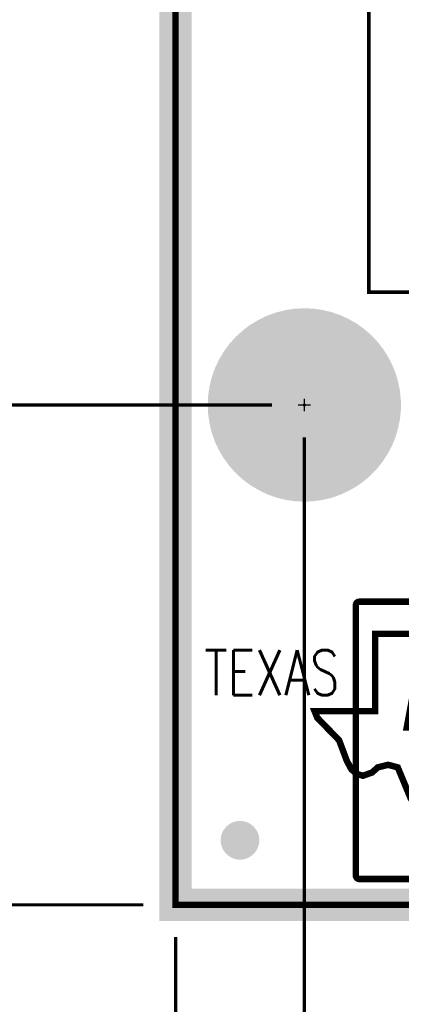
# Model space of a CAD drawing. Extents: x -7 to 11.7, y -5.4 to 6.4.
# Tile 3 of 27: x -0.442 to 0.151, y -0.929 to 0.597. Entities that reach past the tile are written whole.
import ezdxf
from ezdxf.enums import TextEntityAlignment as Align

# ---------------------------------------------------------------- set-up
doc = ezdxf.new("R2010")
doc.units = 0
for name, pattern in [('SIG_50', [2, 1, 1]), ('TRMIDX_2048', [2, 1, 1]), ('TRMIDX_4096', [2, 1, 1])]:
    doc.linetypes.add(name, pattern=pattern)
for name, color, linetype in [('2D_LINE_125', 3, 'CONTINUOUS'), ('2D_LINE_126', 6, 'CONTINUOUS'), ('BOARD_OUTLINE_00', 254, 'CONTINUOUS'), ('DIMENSION1_122', 254, 'CONTINUOUS'), ('DIMENSION2_122', 254, 'CONTINUOUS'), ('DIMENSION3_122', 254, 'CONTINUOUS'), ('DIMENSION4_122', 254, 'CONTINUOUS'), ('DIMENSION5_122', 254, 'CONTINUOUS'), ('DIMENSION6_122', 254, 'CONTINUOUS'), ('DIMENSION7_122', 254, 'CONTINUOUS'), ('DRIL_NPLTE_THRU_01', 16, 'CONTINUOUS'), ('DRIL_NPLTE_THRU_02', 176, 'CONTINUOUS'), ('DRIL_PLTE_THRU_01', 16, 'CONTINUOUS'), ('DRIL_PLTE_THRU_02', 176, 'CONTINUOUS'), ('DRIL_SYMBOL', 254, 'CONTINUOUS'), ('PADS_BOT', 5, 'CONTINUOUS'), ('PADS_INNER', 1, 'CONTINUOUS'), ('PADS_TOP', 1, 'CONTINUOUS'), ('PADS_XR_131', 3, 'CONTINUOUS'), ('PADS_XR_132', 6, 'CONTINUOUS'), ('PART_NAME_123', 255, 'CONTINUOUS'), ('PART_NAME_129', 2, 'CONTINUOUS'), ('PART_TOP_2DLINE_123', 255, 'CONTINUOUS'), ('PART_TOP_2DLINE_129', 2, 'CONTINUOUS'), ('PART_TOP_COPPER_123', 255, 'CONTINUOUS'), ('PART_TOP_COPPER_129', 2, 'CONTINUOUS'), ('PART_TOP_CUTOUT_01', 1, 'CONTINUOUS'), ('PART_TOP_TEXT_123', 255, 'CONTINUOUS'), ('PART_TOP_TEXT_129', 2, 'CONTINUOUS'), ('POUR_OUTLINE_01', 1, 'CONTINUOUS'), ('TEXT_122', 4, 'CONTINUOUS'), ('TEXT_123', 255, 'CONTINUOUS')]:
    doc.layers.add(name, color=color, linetype=linetype)
doc.styles.add('W0$001', font='simplex', dxfattribs={"width": 0.75})
doc.styles.add('W0$005', font='simplex', dxfattribs={"width": 0.75})
doc.styles.add('W0$006', font='simplex', dxfattribs={"width": 0.75})
doc.styles.add('W0$01', font='simplex', dxfattribs={"width": 0.75})

# ---------------------------------------------------------------- blocks, each defined once
blk = doc.blocks.new('SMOOTH_0$01')
at = {"const_width": 0.005}
blk.add_lwpolyline([(-0.0025, 0, 1), (0.0025, 0, 1)], format="xyb", close=True, dxfattribs=at)
blk = doc.blocks.new('BOARD_40')
at = {"layer": 'BOARD_OUTLINE_00', "const_width": 0.01}
blk.add_lwpolyline([(0.1, -0.125), (7.4499, -0.125), (7.4499, -4.4), (0.1, -4.4)], close=True, dxfattribs=at)
at = {"layer": 'BOARD_OUTLINE_00'}
blk.add_blockref('SMOOTH_0$01', (0.1, -4.4), dxfattribs=at)
blk = doc.blocks.new('SMOOTH_0$05')
at = {"const_width": 0.025}
blk.add_lwpolyline([(-0.0125, 0, 1), (0.0125, 0, 1)], format="xyb", close=True, dxfattribs=at)
blk = doc.blocks.new('DRAWING_41')
at = {"layer": '2D_LINE_125', "const_width": 0.05}
blk.add_lwpolyline([(0.1, -0.125), (7.4499, -0.125), (7.4499, -4.4), (0.1, -4.4)], close=True, dxfattribs=at)
at = {"layer": '2D_LINE_125'}
blk.add_blockref('SMOOTH_0$05', (0.1, -4.4), dxfattribs=at)
blk = doc.blocks.new('DRAWING_42')
at = {"layer": '2D_LINE_126', "const_width": 0.05}
blk.add_lwpolyline([(0.1, -0.125), (7.4499, -0.125), (7.4499, -4.4), (0.1, -4.4)], close=True, dxfattribs=at)
at = {"layer": '2D_LINE_126'}
blk.add_blockref('SMOOTH_0$05', (0.1, -4.4), dxfattribs=at)
blk = doc.blocks.new('D_2dfeghi_154')
at = {"layer": 'DIMENSION1_122', "linetype": 'TRMIDX_4096', "const_width": 0.005}
blk.add_lwpolyline([(-0.65, 0)], close=True, dxfattribs=at)
at = {"layer": 'DIMENSION2_122', "linetype": 'TRMIDX_4096', "const_width": 0.005}
blk.add_lwpolyline([(-0.65, -0.7751)], close=True, dxfattribs=at)
at = {"layer": 'DIMENSION3_122', "linetype": 'TRMIDX_4096', "const_width": 0.005}
blk.add_lwpolyline([(-0.65, 0), (-0.65, 0), (-0.65, 0)], close=True, dxfattribs=at)
at = {"layer": 'DIMENSION4_122', "linetype": 'TRMIDX_4096', "const_width": 0.005}
blk.add_lwpolyline([(-0.65, -0.7751), (-0.65, -0.7751), (-0.65, -0.7751)], close=True, dxfattribs=at)
at = {"layer": 'DIMENSION5_122', "linetype": 'TRMIDX_4096', "const_width": 0.005}
blk.add_lwpolyline([(-0.05, 0), (-0.7, 0)], dxfattribs=at)
at = {"layer": 'DIMENSION6_122', "linetype": 'TRMIDX_4096', "const_width": 0.005}
blk.add_lwpolyline([(-0.2499, -0.7751), (-0.7, -0.7751)], dxfattribs=at)
at = {"layer": 'DIMENSION7_122', "linetype": 'TRMIDX_4096', "const_width": 0.001}
for points in [[(0, 0), (0, 0)], [(-0.1999, -0.7751), (-0.1999, -0.7751)]]:
    blk.add_lwpolyline(points, dxfattribs=at)
at = {"layer": 'TEXT_122', "style": 'W0$005', "width": 0.75}
for s, p in [('0', (-0.815, -0.04)), ('-775mils', (-1.305, -0.81))]:
    blk.add_text(s, height=0.105, dxfattribs=at).set_placement(p)
blk = doc.blocks.new('D_2dfeghi_156')
at = {"layer": 'DIMENSION5_122', "linetype": 'TRMIDX_4096', "const_width": 0.005}
blk.add_lwpolyline([(-0.05, 0), (-0.71, 0)], dxfattribs=at)
at = {"layer": 'DIMENSION7_122', "linetype": 'TRMIDX_4096', "const_width": 0.001}
blk.add_lwpolyline([(0, 0), (0, 0)], dxfattribs=at)
blk = doc.blocks.new('D_1dfeghi_157')
at = {"layer": 'DIMENSION5_122', "linetype": 'TRMIDX_2048', "const_width": 0.005}
blk.add_lwpolyline([(0, -0.05), (0, -1.295)], dxfattribs=at)
at = {"layer": 'DIMENSION6_122', "linetype": 'TRMIDX_2048', "const_width": 0.005}
blk.add_lwpolyline([(-0.1999, -0.8251), (-0.1999, -1.295)], dxfattribs=at)
at = {"layer": 'DIMENSION7_122', "linetype": 'TRMIDX_2048', "const_width": 0.001}
for points in [[(0, 0), (0, 0)], [(-0.1999, -0.7751), (-0.1999, -0.7751)]]:
    blk.add_lwpolyline(points, dxfattribs=at)
blk = doc.blocks.new('D_1dfeghi_158')
at = {"layer": 'DIMENSION5_122', "linetype": 'TRMIDX_2048', "const_width": 0.005}
blk.add_lwpolyline([(0, -0.05), (0, -1.295)], dxfattribs=at)
at = {"layer": 'DIMENSION7_122', "linetype": 'TRMIDX_2048', "const_width": 0.001}
blk.add_lwpolyline([(0, 0), (0, 0)], dxfattribs=at)
blk = doc.blocks.new('POUR_OUTLINE_108')
at = {"layer": 'POUR_OUTLINE_01', "const_width": 0.01}
blk.add_lwpolyline([(-16.3935, -17.3839, -0.348705), (-16.4739, -17.3923, 0.359267), (-16.4802, -17.3931, -0.20608), (-16.502, -17.4025), (-16.572, -17.4025, -0.414214), (-16.602, -17.3725), (-16.602, -17.3025, -0.229886), (-16.5906, -17.2789, 0.711889), (-16.5937, -17.27), (-17.525, -17.27, 0.414214), (-17.53, -17.275), (-17.53, -18.005), (-17.615, -18.005, 0.414214), (-17.62, -18.01), (-17.62, -18.43, 0.414214), (-17.615, -18.435), (-11.4601, -18.435, 0.414214)], format="xyb", dxfattribs=at)
blk = doc.blocks.new('POUR_HEADER_12')
blk.add_blockref('POUR_OUTLINE_108', (13.575, 14.3))
blk = doc.blocks.new('DRIL_HOLE_0')
blk.add_lwpolyline([(0, 0, 1), (0, 0, 1)], format="xyb", close=True)
blk = doc.blocks.new('PAD_1')
blk.add_lwpolyline([(0, 0, 1), (0, 0, 1)], format="xyb", close=True)
blk = doc.blocks.new('PAD_5')
at = {"const_width": 0.02}
blk.add_lwpolyline([(0, -0.01, 1), (0, 0.01, 1)], format="xyb", close=True, dxfattribs=at)
blk = doc.blocks.new('PAD_6')
at = {"const_width": 0.03}
blk.add_lwpolyline([(0, -0.015, 1), (0, 0.015, 1)], format="xyb", close=True, dxfattribs=at)
blk = doc.blocks.new('STK_TOP_182')
at = {"layer": 'DRIL_NPLTE_THRU_01'}
blk.add_blockref('DRIL_HOLE_0', (0, 0), dxfattribs=at)
at = {"layer": 'DRIL_NPLTE_THRU_02'}
blk.add_blockref('DRIL_HOLE_0', (0, 0), dxfattribs=at)
at = {"layer": 'PADS_BOT'}
blk.add_blockref('PAD_5', (0, 0), dxfattribs=at)
at = {"layer": 'PADS_INNER'}
blk.add_blockref('PAD_1', (0, 0), dxfattribs=at)
at = {"layer": 'PADS_TOP'}
blk.add_blockref('PAD_1', (0, 0), dxfattribs=at)
at = {"layer": 'PADS_XR_132'}
blk.add_blockref('PAD_6', (0, 0), dxfattribs=at)
blk = doc.blocks.new('SYM_TOP_32')
blk.add_blockref('STK_TOP_182', (0, 0))
blk = doc.blocks.new('PART_TOP_4')
blk.add_blockref('SYM_TOP_32', (0, 0))
blk = doc.blocks.new('SMOOTH_0$0001')
at = {"const_width": 0.00005}
blk.add_lwpolyline([(0, 0, 1), (0, 0, 1)], format="xyb", close=True, dxfattribs=at)
blk = doc.blocks.new('PART_BODY_TOP_6')
at = {"layer": 'PART_TOP_CUTOUT_01', "const_width": 0.0001}
blk.add_lwpolyline([(-0.05, -0.05), (0.05, -0.05), (0.05, 0.05), (-0.05, 0.05)], close=True, dxfattribs=at)
at = {"layer": 'PART_TOP_CUTOUT_01'}
for p in [(-0.05, 0.05), (0.05, 0.05), (-0.05, -0.05), (0.05, -0.05)]:
    blk.add_blockref('SMOOTH_0$0001', p, dxfattribs=at)
blk = doc.blocks.new('STK_TOP_181')
at = {"layer": 'DRIL_NPLTE_THRU_01'}
blk.add_blockref('DRIL_HOLE_0', (0, 0), dxfattribs=at)
at = {"layer": 'DRIL_NPLTE_THRU_02'}
blk.add_blockref('DRIL_HOLE_0', (0, 0), dxfattribs=at)
at = {"layer": 'PADS_BOT'}
blk.add_blockref('PAD_1', (0, 0), dxfattribs=at)
at = {"layer": 'PADS_INNER'}
blk.add_blockref('PAD_1', (0, 0), dxfattribs=at)
at = {"layer": 'PADS_TOP'}
blk.add_blockref('PAD_5', (0, 0), dxfattribs=at)
at = {"layer": 'PADS_XR_131'}
blk.add_blockref('PAD_6', (0, 0), dxfattribs=at)
blk = doc.blocks.new('SYM_TOP_9')
for name in ['PART_BODY_TOP_6', 'STK_TOP_181']:
    blk.add_blockref(name, (0, 0))
blk = doc.blocks.new('PART_TOP_5')
blk.add_blockref('SYM_TOP_9', (0, 0))
blk = doc.blocks.new('DRIL_SYMBOL_0$18')
at = {"layer": 'DRIL_SYMBOL', "const_width": 0.002}
for points in [[(-0.01, 0), (0.01, 0)], [(0, -0.01), (0, 0.01)]]:
    blk.add_lwpolyline(points, dxfattribs=at)
blk = doc.blocks.new('DRIL_HOLE_0$18')
at = {"const_width": 0.09}
blk.add_lwpolyline([(-0.045, 0, 1), (0.045, 0, 1)], format="xyb", close=True, dxfattribs=at)
blk.add_blockref('DRIL_SYMBOL_0$18', (0, 0))
blk = doc.blocks.new('PAD_32')
at = {"const_width": 0.0025}
blk.add_lwpolyline([(0, -0.00125, 1), (0, 0.00125, 1)], format="xyb", close=True, dxfattribs=at)
blk = doc.blocks.new('PAD_43')
at = {"const_width": 0.15}
blk.add_lwpolyline([(0, -0.075, 1), (0, 0.075, 1)], format="xyb", close=True, dxfattribs=at)
blk = doc.blocks.new('STK_TOP_66')
at = {"layer": 'DRIL_NPLTE_THRU_01'}
blk.add_blockref('DRIL_HOLE_0$18', (0, 0), dxfattribs=at)
at = {"layer": 'DRIL_NPLTE_THRU_02'}
blk.add_blockref('DRIL_HOLE_0$18', (0, 0), dxfattribs=at)
at = {"layer": 'PADS_BOT'}
blk.add_blockref('PAD_32', (0, 0), dxfattribs=at)
at = {"layer": 'PADS_INNER'}
blk.add_blockref('PAD_32', (0, 0), dxfattribs=at)
at = {"layer": 'PADS_TOP'}
blk.add_blockref('PAD_32', (0, 0), dxfattribs=at)
at = {"layer": 'PADS_XR_131'}
blk.add_blockref('PAD_43', (0, 0), dxfattribs=at)
at = {"layer": 'PADS_XR_132'}
blk.add_blockref('PAD_43', (0, 0), dxfattribs=at)
blk = doc.blocks.new('SYM_TOP_15')
blk.add_blockref('STK_TOP_66', (-0.0001, 0.0001))
blk = doc.blocks.new('PART_TOP_72')
blk.add_blockref('SYM_TOP_15', (0, 0))
blk = doc.blocks.new('PART_BODY_TOP_8')
at = {"layer": 'PART_TOP_COPPER_123', "const_width": 0.01}
for points in [[(-0.007, 0.18), (-0.007, 0.114), (0.027, 0.114), (0.019, 0.083), (-0.012, 0.083), (-0.021, 0.035), (0.007, 0.035), (-0.009, -0.028), (-0.0075, -0.0335), (-0.005, -0.0395), (0.001, -0.049), (0.0065, -0.0515), (0.0145, -0.053), (0.071, -0.053), (0.087, -0.016), (0.055, -0.016), (0.069, 0.035), (0.093, 0.035), (0.106, 0.083), (0.081, 0.083), (0.089, 0.114), (0.151, 0.114), (0.151, 0.068), (0.161, 0.046), (0.161, -0.0255), (0.158, -0.0255), (0.144, -0.028), (0.128, -0.0325), (0.118, -0.036), (0.1085, -0.042), (0.095, -0.053), (0.086, -0.0625), (0.0715, -0.08), (0.067, -0.0905), (0.0665, -0.1), (0.0665, -0.117), (0.068, -0.126), (0.071, -0.14), (0.04, -0.14), (0.029, -0.134), (0.011, -0.115), (-0.015, -0.075), (-0.035, -0.027), (-0.05, -0.023), (-0.066, -0.027), (-0.075, -0.035), (-0.089, -0.04), (-0.099, -0.037), (-0.107, -0.03), (-0.114, -0.017), (-0.126, 0.015), (-0.16, 0.05), (-0.164, 0.06), (-0.07, 0.06), (-0.07, 0.18)], [(0.054, 0.16), (0.085, 0.16), (0.077, 0.13), (0.046, 0.13)], [(0.038, -0.015), (0.008, -0.015), (0.043, 0.115), (0.073, 0.115)]]:
    blk.add_lwpolyline(points, close=True, dxfattribs=at)
at = {"layer": 'PART_TOP_COPPER_123'}
for p in [(-0.07, 0.18), (-0.007, 0.18), (0.054, 0.16), (0.085, 0.16), (0.046, 0.13), (0.077, 0.13), (-0.007, 0.114), (0.027, 0.114), (0.043, 0.115), (0.073, 0.115), (0.089, 0.114), (0.151, 0.114), (-0.012, 0.083), (0.019, 0.083), (0.081, 0.083), (0.106, 0.083), (-0.164, 0.06), (-0.07, 0.06), (0.151, 0.068), (-0.16, 0.05), (0.161, 0.046), (-0.021, 0.035), (0.007, 0.035), (0.069, 0.035), (0.093, 0.035), (-0.126, 0.015), (-0.114, -0.017), (0.008, -0.015), (0.038, -0.015), (0.055, -0.016), (0.087, -0.016), (-0.107, -0.03), (-0.075, -0.035), (-0.066, -0.027), (-0.05, -0.023), (-0.035, -0.027), (-0.009, -0.028), (-0.0075, -0.0335), (0.128, -0.0325), (0.144, -0.028), (0.158, -0.0255), (0.161, -0.0255), (-0.099, -0.037), (-0.089, -0.04), (-0.005, -0.0395), (0.001, -0.049), (0.1085, -0.042), (0.118, -0.036), (0.0065, -0.0515), (0.0145, -0.053), (0.071, -0.053), (0.086, -0.0625), (0.095, -0.053), (-0.015, -0.075), (0.0715, -0.08), (0.067, -0.0905), (0.0665, -0.1), (0.011, -0.115), (0.0665, -0.117), (0.068, -0.126), (0.029, -0.134), (0.04, -0.14), (0.071, -0.14)]:
    blk.add_blockref('SMOOTH_0$01', p, dxfattribs=at)
blk = doc.blocks.new('SYM_TOP_11')
blk.add_blockref('PART_BODY_TOP_8', (0, 0))
blk = doc.blocks.new('PART_TOP_73')
blk.add_blockref('SYM_TOP_11', (0, 0))
blk = doc.blocks.new('SMOOTH_0$001')
at = {"const_width": 0.0005}
blk.add_lwpolyline([(-0.00025, 0, 1), (0.00025, 0, 1)], format="xyb", close=True, dxfattribs=at)
blk = doc.blocks.new('SMOOTH_0$006')
at = {"const_width": 0.003}
blk.add_lwpolyline([(-0.0015, 0, 1), (0.0015, 0, 1)], format="xyb", close=True, dxfattribs=at)
blk = doc.blocks.new('PART_BODY_TOP_23')
at = {"layer": 'PART_TOP_2DLINE_123', "const_width": 0.006}
blk.add_lwpolyline([(0.5, 0.4), (-0.5, 0.4), (-0.5, -0.4), (0.5, -0.4)], close=True, dxfattribs=at)
at = {"layer": 'PART_TOP_2DLINE_129', "const_width": 0.001}
blk.add_lwpolyline([(0.5, 0.4), (-0.5, 0.4), (-0.5, -0.4), (0.5, -0.4)], close=True, dxfattribs=at)
at = {"layer": 'PART_TOP_COPPER_123', "const_width": 0.01}
blk.add_lwpolyline([(-0.555, 0.44), (-0.515, 0.44), (-0.515, 0.4), (-0.555, 0.4)], close=True, dxfattribs=at)
at = {"layer": 'PART_TOP_COPPER_129', "const_width": 0.01}
blk.add_lwpolyline([(-0.555, 0.44), (-0.515, 0.44), (-0.515, 0.4), (-0.555, 0.4)], close=True, dxfattribs=at)
at = {"layer": 'PART_TOP_2DLINE_123'}
for p in [(-0.5, 0.4), (0.5, 0.4), (-0.5, -0.4), (0.5, -0.4)]:
    blk.add_blockref('SMOOTH_0$006', p, dxfattribs=at)
at = {"layer": 'PART_TOP_2DLINE_129'}
for p in [(-0.5, 0.4), (0.5, 0.4), (-0.5, -0.4), (0.5, -0.4)]:
    blk.add_blockref('SMOOTH_0$001', p, dxfattribs=at)
at = {"layer": 'PART_TOP_COPPER_123'}
for p in [(-0.555, 0.44), (-0.515, 0.44), (-0.555, 0.4), (-0.515, 0.4)]:
    blk.add_blockref('SMOOTH_0$01', p, dxfattribs=at)
at = {"layer": 'PART_TOP_COPPER_129'}
for p in [(-0.555, 0.44), (-0.515, 0.44), (-0.555, 0.4), (-0.515, 0.4)]:
    blk.add_blockref('SMOOTH_0$01', p, dxfattribs=at)
at = {"layer": 'PART_TOP_TEXT_123', "style": 'W0$006', "width": 0.75}
blk.add_text('1', height=0.042, dxfattribs=at).set_placement((-0.53, 0.325), align=Align.MIDDLE_CENTER)
at = {"layer": 'PART_TOP_TEXT_129', "style": 'W0$001', "width": 0.75}
blk.add_text('1', height=0.042, dxfattribs=at).set_placement((-0.4531, 0.3169), align=Align.MIDDLE_CENTER)
blk = doc.blocks.new('DRIL_SYMBOL_0$052')
at = {"layer": 'DRIL_SYMBOL', "const_width": 0.002}
for points in [[(-0.01, 0), (0.01, 0)], [(0, -0.01), (0, 0.01)]]:
    blk.add_lwpolyline(points, dxfattribs=at)
blk = doc.blocks.new('DRIL_HOLE_0$052')
at = {"const_width": 0.026}
blk.add_lwpolyline([(-0.013, 0, 1), (0.013, 0, 1)], format="xyb", close=True, dxfattribs=at)
blk.add_blockref('DRIL_SYMBOL_0$052', (0, 0))
blk = doc.blocks.new('PAD_44')
at = {"const_width": 0.085}
blk.add_lwpolyline([(-0.0425, 0), (0.0425, 0)], dxfattribs=at)
blk = doc.blocks.new('PAD_45')
at = {"const_width": 0.091}
blk.add_lwpolyline([(-0.0455, 0), (0.0455, 0)], dxfattribs=at)
blk = doc.blocks.new('STK_TOP_60')
at = {"layer": 'DRIL_PLTE_THRU_01'}
blk.add_blockref('DRIL_HOLE_0$052', (0, 0), dxfattribs=at)
at = {"layer": 'DRIL_PLTE_THRU_02'}
blk.add_blockref('DRIL_HOLE_0$052', (0, 0), dxfattribs=at)
at = {"layer": 'PADS_BOT'}
blk.add_blockref('PAD_44', (0, 0), dxfattribs=at)
at = {"layer": 'PADS_INNER'}
blk.add_blockref('PAD_44', (0, 0), dxfattribs=at)
at = {"layer": 'PADS_TOP'}
blk.add_blockref('PAD_44', (0, 0), dxfattribs=at)
at = {"layer": 'PADS_XR_131'}
blk.add_blockref('PAD_45', (0, 0), dxfattribs=at)
at = {"layer": 'PADS_XR_132'}
blk.add_blockref('PAD_45', (0, 0), dxfattribs=at)
blk = doc.blocks.new('PAD_7')
at = {"const_width": 0.0425}
blk.add_lwpolyline([(0, -0.02125, 1), (0, 0.02125, 1)], format="xyb", close=True, dxfattribs=at)
blk = doc.blocks.new('PAD_10')
at = {"const_width": 0.0455}
blk.add_lwpolyline([(0, -0.02275, 1), (0, 0.02275, 1)], format="xyb", close=True, dxfattribs=at)
blk = doc.blocks.new('STK_TOP_59')
at = {"layer": 'DRIL_PLTE_THRU_01'}
blk.add_blockref('DRIL_HOLE_0$052', (0, 0), dxfattribs=at)
at = {"layer": 'DRIL_PLTE_THRU_02'}
blk.add_blockref('DRIL_HOLE_0$052', (0, 0), dxfattribs=at)
at = {"layer": 'PADS_BOT'}
blk.add_blockref('PAD_7', (0, 0), dxfattribs=at)
at = {"layer": 'PADS_INNER'}
blk.add_blockref('PAD_7', (0, 0), dxfattribs=at)
at = {"layer": 'PADS_TOP'}
blk.add_blockref('PAD_7', (0, 0), dxfattribs=at)
at = {"layer": 'PADS_XR_131'}
blk.add_blockref('PAD_10', (0, 0), dxfattribs=at)
at = {"layer": 'PADS_XR_132'}
blk.add_blockref('PAD_10', (0, 0), dxfattribs=at)
blk = doc.blocks.new('DRIL_SYMBOL_0$04')
at = {"layer": 'DRIL_SYMBOL', "const_width": 0.002}
for points in [[(-0.01, 0), (0.01, 0)], [(0, -0.01), (0, 0.01)]]:
    blk.add_lwpolyline(points, dxfattribs=at)
blk = doc.blocks.new('DRIL_HOLE_0$04')
at = {"const_width": 0.02}
blk.add_lwpolyline([(-0.01, 0, 1), (0.01, 0, 1)], format="xyb", close=True, dxfattribs=at)
blk.add_blockref('DRIL_SYMBOL_0$04', (0, 0))
blk = doc.blocks.new('PAD_56')
at = {"const_width": 0.0355}
blk.add_lwpolyline([(0, -0.01775, 1), (0, 0.01775, 1)], format="xyb", close=True, dxfattribs=at)
blk = doc.blocks.new('PAD_57')
at = {"const_width": 0.0385}
blk.add_lwpolyline([(0, -0.01925, 1), (0, 0.01925, 1)], format="xyb", close=True, dxfattribs=at)
blk = doc.blocks.new('STK_TOP_64')
at = {"layer": 'DRIL_PLTE_THRU_01'}
blk.add_blockref('DRIL_HOLE_0$04', (0, 0), dxfattribs=at)
at = {"layer": 'DRIL_PLTE_THRU_02'}
blk.add_blockref('DRIL_HOLE_0$04', (0, 0), dxfattribs=at)
at = {"layer": 'PADS_BOT'}
blk.add_blockref('PAD_56', (0, 0), dxfattribs=at)
at = {"layer": 'PADS_INNER'}
blk.add_blockref('PAD_56', (0, 0), dxfattribs=at)
at = {"layer": 'PADS_TOP'}
blk.add_blockref('PAD_56', (0, 0), dxfattribs=at)
at = {"layer": 'PADS_XR_131'}
blk.add_blockref('PAD_57', (0, 0), dxfattribs=at)
at = {"layer": 'PADS_XR_132'}
blk.add_blockref('PAD_57', (0, 0), dxfattribs=at)
blk = doc.blocks.new('SYM_TOP_26')
for name, p in [('PART_BODY_TOP_23', (0, 0)), ('STK_TOP_60', (-0.35, 0.25)), ('STK_TOP_59', (-0.15, 0.25)), ('STK_TOP_64', (0.35, 0.25)), ('STK_TOP_64', (0.35, 0)), ('STK_TOP_59', (-0.35, -0.25)), ('STK_TOP_59', (-0.15, -0.25)), ('STK_TOP_64', (0.35, -0.25))]:
    blk.add_blockref(name, p)
blk = doc.blocks.new('PART_TOP_97')
blk.add_blockref('SYM_TOP_26', (0, 0))
at = {"layer": 'PART_NAME_123', "style": 'W0$006', "width": 0.75}
blk.add_text('T1', height=0.042, rotation=90, dxfattribs=at).set_placement((-0.4351, 0.4299))
at = {"layer": 'PART_NAME_129', "style": 'W0$001', "width": 0.75}
blk.add_text('T1', height=0.14, rotation=180, dxfattribs=at).set_placement((0.0499, 0.0749))

msp = doc.modelspace()

# ---------------------------------------------------------------- block references
for name, p in [('D_2dfeghi_156', (0, 0)), ('DRAWING_41', (-0.2999, 3.6249)), ('DRAWING_42', (-0.2999, 3.6249)), ('BOARD_40', (-0.2999, 3.6249)), ('PART_TOP_72', (0.0001, -0.0001)), ('D_2dfeghi_154', (0, 0)), ('D_1dfeghi_157', (0, 0)), ('D_1dfeghi_158', (0, 0)), ('PART_TOP_73', (0.18, -0.535)), ('PART_TOP_5', (-0.0999, -0.6751)), ('PART_TOP_4', (-0.0999, -0.6751))]:
    msp.add_blockref(name, p)
at = {"linetype": 'SIG_50'}
msp.add_blockref('POUR_HEADER_12', (4.1251, 3.3999), dxfattribs=at)
at = {"rotation": 270}
msp.add_blockref('PART_TOP_97', (0.5001, 0.6749), dxfattribs=at)

# ---------------------------------------------------------------- texts
at = {"layer": 'TEXT_123', "style": 'W0$01', "width": 0.75}
msp.add_text('TEXAS', height=0.07, dxfattribs=at).set_placement((-0.155, -0.45))

doc.saveas('drawing.dxf')
